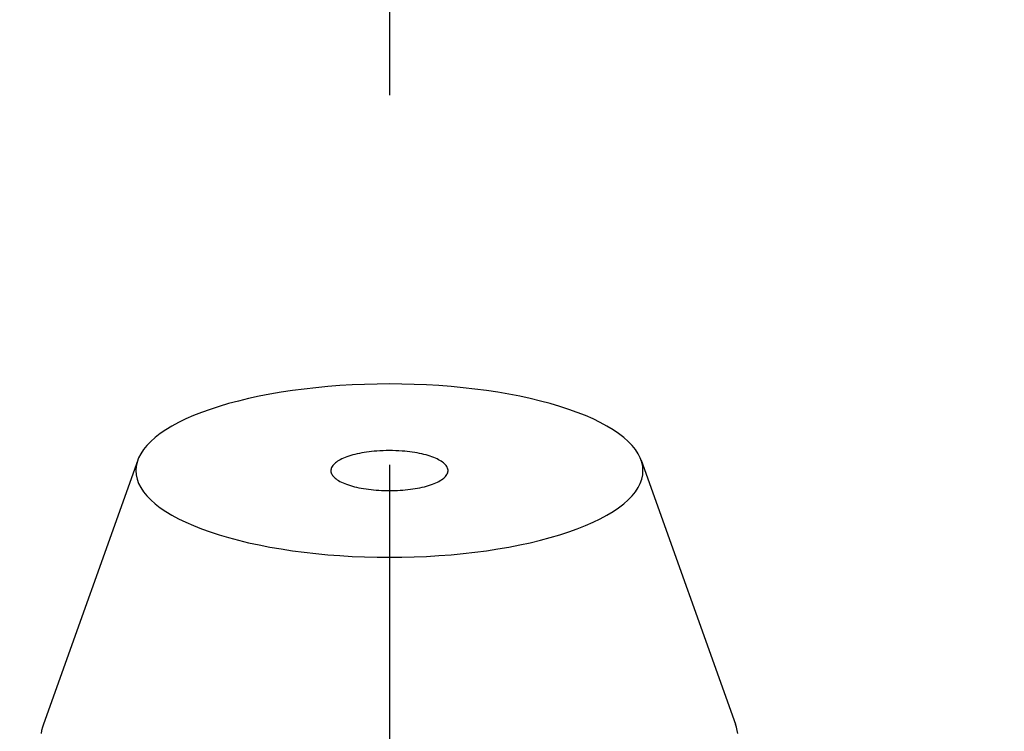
# Model space of a CAD drawing. Extents: x -93 to 223, y -92 to 223.
# Tile 7 of 11: x -3.5 to 5.82, y 61.98 to 68.72. Entities that reach past the tile are written whole.
import ezdxf

# ---------------------------------------------------------------- set-up
doc = ezdxf.new("R2010")
doc.units = 0
doc.header["$LTSCALE"] = 14
doc.linetypes.add('CENTER', pattern=[2, 1.25, -0.25, 0.25, -0.25])
doc.layers.get('0').update_dxf_attribs({"linetype": 'CONTINUOUS'})
doc.layers.add('CENTER', color=1, linetype='CENTER')

msp = doc.modelspace()

# ---------------------------------------------------------------- linework, layer by layer
at = {"linetype": 'CONTINUOUS'}
for p, q in [((-2.3823, 64.5447), (-3.2756, 62.0449)), ((2.3823, 64.5447), (3.2756, 62.0449))]:
    msp.add_line(p, q, dxfattribs=at)
for points in [[(2.4, 64.4451, 0), (2.3971, 64.4854, 0), (2.3884, 64.5256, 0), (2.374, 64.5655, 0), (2.3539, 64.6052, 0), (2.3281, 64.6446, 0), (2.2967, 64.6834, 0), (2.2597, 64.7216, 0), (2.2173, 64.7592, 0), (2.1696, 64.7961, 0), (2.1166, 64.832, 0), (2.0585, 64.8671, 0), (1.9955, 64.9011, 0), (1.9277, 64.9341, 0), (1.8552, 64.9658, 0), (1.7783, 64.9964, 0), (1.6971, 65.0255, 0), (1.6117, 65.0533, 0), (1.5225, 65.0796, 0), (1.4297, 65.1044, 0), (1.3334, 65.1276, 0), (1.2338, 65.1492, 0), (1.1314, 65.169, 0), (1.0261, 65.1871, 0), (0.9184, 65.2035, 0), (0.8085, 65.218, 0), (0.6967, 65.2306, 0), (0.5832, 65.2414, 0), (0.4682, 65.2502, 0), (0.3522, 65.2571, 0), (0.2352, 65.262, 0), (0.1178, 65.265, 0), (0, 65.266, 0), (-0.1178, 65.265, 0), (-0.2352, 65.262, 0), (-0.3522, 65.2571, 0), (-0.4682, 65.2502, 0), (-0.5832, 65.2414, 0), (-0.6967, 65.2306, 0), (-0.8085, 65.218, 0), (-0.9184, 65.2035, 0), (-1.0261, 65.1871, 0), (-1.1314, 65.169, 0), (-1.2338, 65.1492, 0), (-1.3334, 65.1276, 0), (-1.4297, 65.1044, 0), (-1.5225, 65.0796, 0), (-1.6117, 65.0533, 0), (-1.6971, 65.0255, 0), (-1.7783, 64.9964, 0), (-1.8552, 64.9658, 0), (-1.9277, 64.9341, 0), (-1.9955, 64.9011, 0), (-2.0585, 64.8671, 0), (-2.1166, 64.832, 0), (-2.1696, 64.7961, 0), (-2.2173, 64.7592, 0), (-2.2597, 64.7216, 0), (-2.2967, 64.6834, 0), (-2.3281, 64.6446, 0), (-2.3539, 64.6052, 0), (-2.374, 64.5655, 0), (-2.3884, 64.5256, 0), (-2.3971, 64.4854, 0), (-2.4, 64.4451, 0), (-2.3971, 64.4048, 0), (-2.3884, 64.3646, 0), (-2.374, 64.3247, 0), (-2.3539, 64.285, 0), (-2.3281, 64.2457, 0), (-2.2967, 64.2068, 0), (-2.2597, 64.1686, 0), (-2.2173, 64.131, 0), (-2.1696, 64.0941, 0), (-2.1166, 64.0582, 0), (-2.0585, 64.0231, 0), (-1.9955, 63.9891, 0), (-1.9277, 63.9561, 0), (-1.8552, 63.9244, 0), (-1.7783, 63.8939, 0), (-1.6971, 63.8647, 0), (-1.6117, 63.8369, 0), (-1.5225, 63.8106, 0), (-1.4297, 63.7858, 0), (-1.3334, 63.7626, 0), (-1.2338, 63.741, 0), (-1.1314, 63.7212, 0), (-1.0261, 63.7031, 0), (-0.9184, 63.6867, 0), (-0.8085, 63.6722, 0), (-0.6967, 63.6596, 0), (-0.5832, 63.6489, 0), (-0.4682, 63.64, 0), (-0.3522, 63.6331, 0), (-0.2352, 63.6282, 0), (-0.1178, 63.6252, 0), (0, 63.6243, 0), (0.1178, 63.6252, 0), (0.2352, 63.6282, 0), (0.3522, 63.6331, 0), (0.4682, 63.64, 0), (0.5832, 63.6489, 0), (0.6967, 63.6596, 0), (0.8085, 63.6722, 0), (0.9184, 63.6867, 0), (1.0261, 63.7031, 0), (1.1314, 63.7212, 0), (1.2338, 63.741, 0), (1.3334, 63.7626, 0), (1.4297, 63.7858, 0), (1.5225, 63.8106, 0), (1.6117, 63.8369, 0), (1.6971, 63.8647, 0), (1.7783, 63.8939, 0), (1.8552, 63.9244, 0), (1.9277, 63.9561, 0), (1.9955, 63.9891, 0), (2.0585, 64.0231, 0), (2.1166, 64.0582, 0), (2.1696, 64.0941, 0), (2.2173, 64.131, 0), (2.2597, 64.1686, 0), (2.2967, 64.2068, 0), (2.3281, 64.2457, 0), (2.3539, 64.285, 0), (2.374, 64.3247, 0), (2.3884, 64.3646, 0), (2.3971, 64.4048, 0), (2.4, 64.4451, 0)], [(-0.1199, 64.6303, 0), (-0.1445, 64.6282, 0), (-0.1688, 64.6258, 0), (-0.1928, 64.6229, 0), (-0.2163, 64.6197, 0), (-0.2394, 64.6162, 0), (-0.262, 64.6123, 0), (-0.284, 64.608, 0), (-0.3055, 64.6034, 0), (-0.3263, 64.5985, 0), (-0.3464, 64.5932, 0), (-0.3658, 64.5876, 0), (-0.3845, 64.5818, 0), (-0.4023, 64.5756, 0), (-0.4193, 64.5692, 0), (-0.4355, 64.5625, 0), (-0.4507, 64.5556, 0), (-0.465, 64.5484, 0), (-0.4783, 64.5411, 0), (-0.4906, 64.5335, 0), (-0.5019, 64.5257, 0), (-0.5121, 64.5178, 0), (-0.5213, 64.5098, 0), (-0.5294, 64.5015, 0), (-0.5364, 64.4932, 0), (-0.5423, 64.4848, 0), (-0.547, 64.4763, 0), (-0.5506, 64.4677, 0), (-0.553, 64.4591, 0), (-0.5543, 64.4504, 0), (-0.5544, 64.4418, 0), (-0.5534, 64.4331, 0), (-0.5512, 64.4245, 0), (-0.5479, 64.4159, 0), (-0.5434, 64.4074, 0), (-0.5378, 64.3989, 0), (-0.5311, 64.3906, 0), (-0.5233, 64.3823, 0), (-0.5143, 64.3742, 0), (-0.5043, 64.3663, 0), (-0.4933, 64.3585, 0), (-0.4812, 64.3508, 0), (-0.4681, 64.3434, 0), (-0.454, 64.3362, 0), (-0.439, 64.3292, 0), (-0.4231, 64.3225, 0), (-0.4063, 64.316, 0), (-0.3886, 64.3098, 0), (-0.3702, 64.3039, 0), (-0.3509, 64.2983, 0), (-0.331, 64.2929, 0), (-0.3103, 64.2879, 0), (-0.289, 64.2832, 0), (-0.2671, 64.2789, 0), (-0.2446, 64.2749, 0), (-0.2216, 64.2712, 0), (-0.1982, 64.268, 0), (-0.1743, 64.2651, 0), (-0.1501, 64.2625, 0), (-0.1256, 64.2604, 0), (-0.1008, 64.2586, 0), (-0.0758, 64.2572, 0), (-0.0506, 64.2562, 0), (-0.0253, 64.2556, 0), (0, 64.2554, 0), (0.0253, 64.2556, 0), (0.0506, 64.2562, 0), (0.0758, 64.2572, 0), (0.1008, 64.2586, 0), (0.1256, 64.2604, 0), (0.1501, 64.2625, 0), (0.1743, 64.2651, 0), (0.1982, 64.268, 0), (0.2216, 64.2712, 0), (0.2446, 64.2749, 0), (0.2671, 64.2789, 0), (0.289, 64.2832, 0), (0.3103, 64.2879, 0), (0.331, 64.2929, 0), (0.3509, 64.2983, 0), (0.3702, 64.3039, 0), (0.3886, 64.3098, 0), (0.4063, 64.316, 0), (0.4231, 64.3225, 0), (0.439, 64.3292, 0), (0.454, 64.3362, 0), (0.4681, 64.3434, 0), (0.4812, 64.3508, 0), (0.4933, 64.3585, 0), (0.5043, 64.3663, 0), (0.5143, 64.3742, 0), (0.5233, 64.3823, 0), (0.5311, 64.3906, 0), (0.5378, 64.3989, 0), (0.5434, 64.4074, 0), (0.5479, 64.4159, 0), (0.5512, 64.4245, 0), (0.5534, 64.4331, 0), (0.5544, 64.4418, 0), (0.5543, 64.4504, 0), (0.553, 64.4591, 0), (0.5506, 64.4677, 0), (0.547, 64.4763, 0), (0.5423, 64.4848, 0), (0.5364, 64.4932, 0), (0.5294, 64.5015, 0), (0.5213, 64.5098, 0), (0.5121, 64.5178, 0), (0.5019, 64.5257, 0), (0.4906, 64.5335, 0), (0.4783, 64.5411, 0), (0.465, 64.5484, 0), (0.4507, 64.5556, 0), (0.4355, 64.5625, 0), (0.4193, 64.5692, 0), (0.4023, 64.5756, 0), (0.3845, 64.5818, 0), (0.3658, 64.5876, 0), (0.3464, 64.5932, 0), (0.3263, 64.5985, 0), (0.3055, 64.6034, 0), (0.284, 64.608, 0), (0.262, 64.6123, 0), (0.2394, 64.6162, 0), (0.2163, 64.6197, 0), (0.1928, 64.6229, 0), (0.1688, 64.6258, 0), (0.1445, 64.6282, 0), (0.1199, 64.6303, 0)], [(-3.2756, 62.0449, 0), (-3.2851, 62.0152, 0), (-3.2922, 61.9855, 0), (-3.2971, 61.9557, 0)], [(3.2971, 61.9557, 0), (3.2922, 61.9855, 0), (3.2851, 62.0152, 0), (3.2756, 62.0449, 0)]]:
    msp.add_polyline3d(points, dxfattribs=at)
msp.add_circle((0, 0), 82.5)
msp.add_arc((0, 63.0473), 1.5875, 85.66789, 94.33211, dxfattribs=at)
at = {"layer": 'CENTER'}
msp.add_line((0, 92.5), (0, -92.5), dxfattribs=at)

doc.saveas('drawing.dxf')
